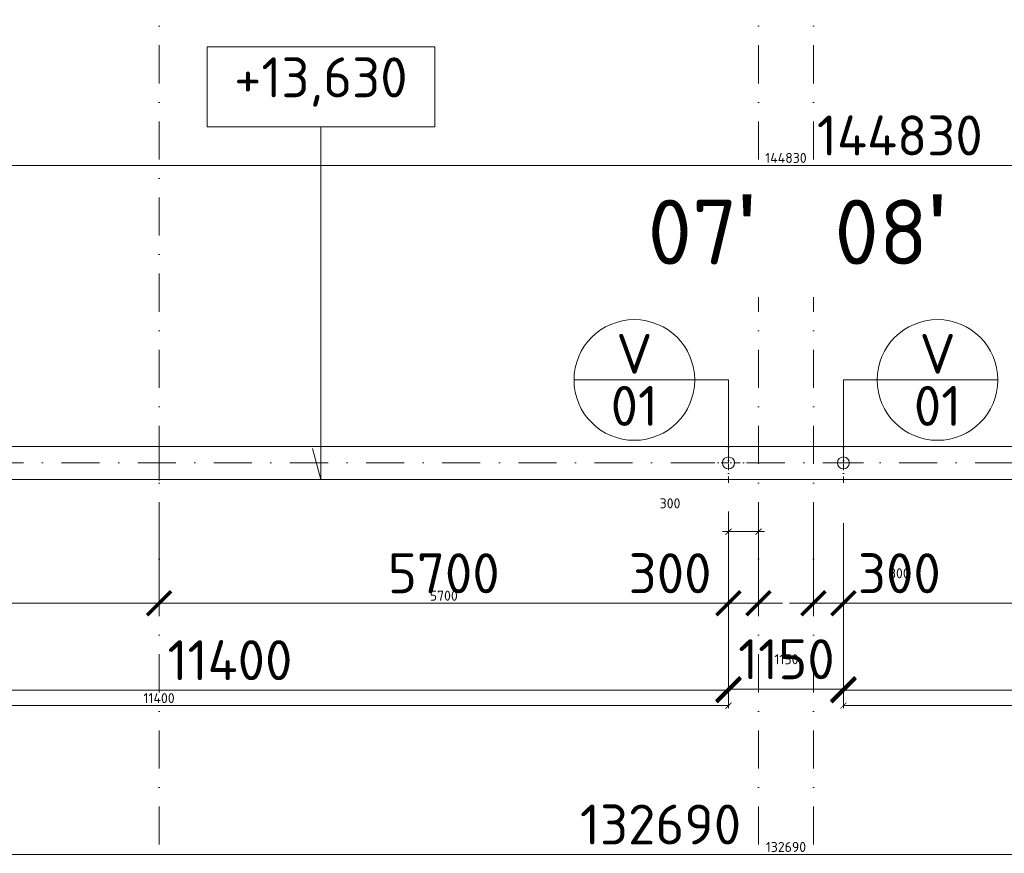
# Model space of a CAD drawing. Header units: millimetres. Extents: x -916886 to 3713765, y -2985421 to 1675785.
# Tile 163 of 256: x 70605 to 80461, y 246042 to 254387. Entities that reach past the tile are written whole.
import ezdxf
from ezdxf.enums import TextEntityAlignment as Align

# ---------------------------------------------------------------- set-up
doc = ezdxf.new("R2010")
doc.units = ezdxf.units.MM
doc.linetypes.add('CENTERX2', pattern=[101.6, 63.5, -12.7, 12.7, -12.7])
doc.linetypes.add('DASHDOT', pattern=[25.4, 12.7, -6.35, 0, -6.35])
doc.layers.get('Defpoints').update_dxf_attribs({"color": 8})
for name, color, linetype, lineweight in [('A99_N_kce-pohl', 1, 'Continuous', 9), ('A99_N_koty-200', 5, 'Continuous', 5), ('A99_N_koty-200 @ 200', 5, 'Continuous', 5), ('A99_N_koty-200 @ 50 (2)', 5, 'Continuous', 5), ('A99_N_koty-vysk', 160, 'Continuous', 9), ('A99_N_txt-popis-200', 240, 'Continuous', 5), ('A99_N_znaceni 200', 5, 'Continuous', 5), ('A99_S_osy', 1, 'CENTERX2', 5)]:
    doc.layers.add(name, color=color, linetype=linetype, lineweight=lineweight)
doc.styles.add('A99_kota', font='isocpeur.ttf', dxfattribs={"height": 2})
doc.styles.add('A99_popis', font='isocpeur.ttf')
doc.styles.add('ad_popis 100', font='isocpeur.ttf', dxfattribs={"height": 200})
doc.dimstyles.new('A99_kota_200 new', dxfattribs={"dimscale": 200, "dimtxt": 2, "dimasz": 1.2, "dimexe": 0.5, "dimexo": 1.5, "dimgap": 0.5, "dimtad": 1, "dimdec": 0, "dimzin": 3, "dimdsep": 46, "dimtxsty": 'A99_kota', "dimblk": 'ARCHTICK', "dimcen": 2.5, "dimazin": 2, "dimtfac": 0.75, "dimtdec": 0, "dimtix": 1, "dimtmove": 2, "dimatfit": 0, "dimfxl": 0, "dimtolj": 1, "dimtzin": 0, "dimlwd": 5, "dimlwe": 5, "dimarcsym": 0})

# ---------------------------------------------------------------- blocks, each defined once
blk = doc.blocks.new('*U20')
at = {"color": 0, "linetype": 'ByBlock'}
blk.add_line((-3.02, 0), (3.02, 0), dxfattribs=at)
blk.add_circle((0, 0), 3.02, dxfattribs=at)
at = {"color": 0, "linetype": 'ByBlock', "style": 'A99_popis'}
for tag, p in [('KATEGORIE', (0, 1.31)), ('PRVEK', (0, -1.298))]:
    blk.add_attdef(tag, text='', height=2, dxfattribs=at).set_placement(p, align=Align.MIDDLE_CENTER)
blk = doc.blocks.new('_ArchTick')
at = {"color": 0, "linetype": 'ByBlock', "const_width": 0.15}
blk.add_lwpolyline([(-0.5, -0.5), (0.5, 0.5)], dxfattribs=at)
blk = doc.blocks.new('*D4131')
at = {"layer": 'A99_N_koty-200', "color": 0, "linetype": 'Continuous', "lineweight": 5, "transparency": 16777216}
for p, q in [((11930, 245230), (11930, 246130)), ((144620, 245230), (144620, 246130)), ((11930, 246030), (144620, 246030))]:
    blk.add_line(p, q, dxfattribs=at)
at = {"layer": 'Defpoints', "color": 0, "linetype": 'Continuous', "lineweight": 0, "transparency": 16777216}
for p in [(144620, 246030), (11930, 243905), (144620, 243905)]:
    blk.add_point(p, dxfattribs=at)
at = {"layer": 'A99_N_koty-200', "color": 0, "linetype": 'Continuous', "lineweight": 5, "transparency": 16777216, "xscale": 240, "yscale": 240, "zscale": 240, "rotation": 180}
blk.add_blockref('_ArchTick', (11930, 246030), dxfattribs=at)
at = {"layer": 'A99_N_koty-200', "color": 0, "linetype": 'Continuous', "lineweight": 5, "transparency": 16777216, "xscale": 240, "yscale": 240, "zscale": 240}
blk.add_blockref('_ArchTick', (144620, 246030), dxfattribs=at)
at = {"layer": 'A99_N_koty-200', "color": 0, "linetype": 'Continuous', "transparency": 16777216, "insert": (77020, 246330), "char_height": 400, "attachment_point": 5, "style": 'A99_kota'}
blk.add_mtext('\\A1;132690', dxfattribs=at)
blk = doc.blocks.new('*D4132')
at = {"layer": 'A99_N_koty-200', "color": 0, "linetype": 'Continuous', "lineweight": 5, "transparency": 16777216}
for p, q in [((11930, 245830), (11930, 246055)), ((11930, 246030), (144620, 246030)), ((144620, 245830), (144620, 246055))]:
    blk.add_line(p, q, dxfattribs=at)
at = {"layer": 'Defpoints', "color": 0, "linetype": 'Continuous', "lineweight": 0, "transparency": 16777216}
for p in [(144620, 246030), (11930, 243905), (144620, 243905)]:
    blk.add_point(p, dxfattribs=at)
at = {"layer": 'A99_N_koty-200', "color": 0, "linetype": 'Continuous', "lineweight": 5, "transparency": 16777216, "xscale": 60, "yscale": 60, "zscale": 60, "rotation": 180}
blk.add_blockref('_ArchTick', (11930, 246030), dxfattribs=at)
at = {"layer": 'A99_N_koty-200', "color": 0, "linetype": 'Continuous', "lineweight": 5, "transparency": 16777216, "xscale": 60, "yscale": 60, "zscale": 60}
blk.add_blockref('_ArchTick', (144620, 246030), dxfattribs=at)
at = {"layer": 'A99_N_koty-200', "color": 0, "linetype": 'Continuous', "transparency": 16777216, "insert": (78275, 246105), "char_height": 100, "attachment_point": 5, "style": 'A99_kota'}
blk.add_mtext('\\A1;132690', dxfattribs=at)
blk = doc.blocks.new('*D4233')
at = {"layer": 'A99_N_koty-200', "color": 0, "linetype": 'Continuous', "lineweight": 5, "transparency": 16777216}
for p, q in [((77700, 249345), (77700, 248445)), ((78000, 249345), (78000, 248445)), ((77700, 248545), (77460, 248545)), ((77700, 248545), (78000, 248545)), ((78000, 248545), (78240, 248545))]:
    blk.add_line(p, q, dxfattribs=at)
at = {"layer": 'Defpoints', "color": 0, "linetype": 'Continuous', "lineweight": 0, "transparency": 16777216}
for p in [(77700, 249950), (78000, 249950), (78000, 248545)]:
    blk.add_point(p, dxfattribs=at)
at = {"layer": 'A99_N_koty-200', "color": 0, "linetype": 'Continuous', "lineweight": 5, "transparency": 16777216, "xscale": 240, "yscale": 240, "zscale": 240}
blk.add_blockref('_ArchTick', (77700, 248545), dxfattribs=at)
at = {"layer": 'A99_N_koty-200', "color": 0, "linetype": 'Continuous', "lineweight": 5, "transparency": 16777216, "xscale": 240, "yscale": 240, "zscale": 240, "rotation": 180}
blk.add_blockref('_ArchTick', (78000, 248545), dxfattribs=at)
at = {"layer": 'A99_N_koty-200', "color": 0, "linetype": 'Continuous', "transparency": 16777216, "insert": (77115, 248845), "char_height": 400, "attachment_point": 5, "style": 'A99_kota'}
blk.add_mtext('\\A1;300', dxfattribs=at)
blk = doc.blocks.new('*D4234')
at = {"layer": 'A99_N_koty-200', "color": 0, "linetype": 'Continuous', "lineweight": 5, "transparency": 16777216}
for p, q in [((77700, 249462.5), (77700, 249237.5)), ((78000, 249462.5), (78000, 249237.5)), ((77700, 249262.5), (77640, 249262.5)), ((77700, 249262.5), (78000, 249262.5)), ((78000, 249262.5), (78060, 249262.5))]:
    blk.add_line(p, q, dxfattribs=at)
at = {"layer": 'Defpoints', "color": 0, "linetype": 'Continuous', "lineweight": 0, "transparency": 16777216}
for p in [(77700, 249950), (78000, 249950), (78000, 249262.5)]:
    blk.add_point(p, dxfattribs=at)
at = {"layer": 'A99_N_koty-200', "color": 0, "linetype": 'Continuous', "lineweight": 5, "transparency": 16777216, "xscale": 60, "yscale": 60, "zscale": 60}
blk.add_blockref('_ArchTick', (77700, 249262.5), dxfattribs=at)
at = {"layer": 'A99_N_koty-200', "color": 0, "linetype": 'Continuous', "lineweight": 5, "transparency": 16777216, "xscale": 60, "yscale": 60, "zscale": 60, "rotation": 180}
blk.add_blockref('_ArchTick', (78000, 249262.5), dxfattribs=at)
at = {"layer": 'A99_N_koty-200', "color": 0, "linetype": 'Continuous', "transparency": 16777216, "insert": (77115, 249545), "char_height": 100, "attachment_point": 5, "style": 'A99_kota'}
blk.add_mtext('\\A1;300', dxfattribs=at)
blk = doc.blocks.new('*D4236')
at = {"layer": 'A99_N_koty-200', "color": 0, "linetype": 'Continuous', "lineweight": 5, "transparency": 16777216}
for p, q in [((78550, 249345), (78550, 248445)), ((78850, 249345), (78850, 248445)), ((78550, 248545), (78310, 248545)), ((78550, 248545), (78850, 248545)), ((78850, 248545), (79090, 248545))]:
    blk.add_line(p, q, dxfattribs=at)
at = {"layer": 'Defpoints', "color": 0, "linetype": 'Continuous', "lineweight": 0, "transparency": 16777216}
for p in [(78850, 249950), (78550, 249830), (78850, 248545)]:
    blk.add_point(p, dxfattribs=at)
at = {"layer": 'A99_N_koty-200', "color": 0, "linetype": 'Continuous', "lineweight": 5, "transparency": 16777216, "xscale": 240, "yscale": 240, "zscale": 240}
blk.add_blockref('_ArchTick', (78550, 248545), dxfattribs=at)
at = {"layer": 'A99_N_koty-200', "color": 0, "linetype": 'Continuous', "lineweight": 5, "transparency": 16777216, "xscale": 240, "yscale": 240, "zscale": 240, "rotation": 180}
blk.add_blockref('_ArchTick', (78850, 248545), dxfattribs=at)
at = {"layer": 'A99_N_koty-200', "color": 0, "linetype": 'Continuous', "transparency": 16777216, "insert": (79410, 248845), "char_height": 400, "attachment_point": 5, "style": 'A99_kota'}
blk.add_mtext('\\A1;300', dxfattribs=at)
blk = doc.blocks.new('*D4237')
at = {"layer": 'A99_N_koty-200', "color": 0, "linetype": 'Continuous', "lineweight": 5, "transparency": 16777216}
for p, q in [((78550, 248745), (78550, 248520)), ((78850, 248745), (78850, 248520)), ((78550, 248545), (78490, 248545)), ((78550, 248545), (78850, 248545)), ((78850, 248545), (78910, 248545))]:
    blk.add_line(p, q, dxfattribs=at)
at = {"layer": 'Defpoints', "color": 0, "linetype": 'Continuous', "lineweight": 0, "transparency": 16777216}
for p in [(78850, 249950), (78550, 249830), (78850, 248545)]:
    blk.add_point(p, dxfattribs=at)
at = {"layer": 'A99_N_koty-200', "color": 0, "linetype": 'Continuous', "lineweight": 5, "transparency": 16777216, "xscale": 60, "yscale": 60, "zscale": 60}
blk.add_blockref('_ArchTick', (78550, 248545), dxfattribs=at)
at = {"layer": 'A99_N_koty-200', "color": 0, "linetype": 'Continuous', "lineweight": 5, "transparency": 16777216, "xscale": 60, "yscale": 60, "zscale": 60, "rotation": 180}
blk.add_blockref('_ArchTick', (78850, 248545), dxfattribs=at)
at = {"layer": 'A99_N_koty-200', "color": 0, "linetype": 'Continuous', "transparency": 16777216, "insert": (79410, 248845), "char_height": 100, "attachment_point": 5, "style": 'A99_kota'}
blk.add_mtext('\\A1;300', dxfattribs=at)
blk = doc.blocks.new('*D4239')
at = {"layer": 'A99_N_koty-200', "color": 0, "linetype": 'Continuous', "lineweight": 5, "transparency": 16777216}
for p, q in [((78850, 248475), (78850, 247575)), ((90850, 248475), (90850, 247575)), ((78850, 247675), (90850, 247675))]:
    blk.add_line(p, q, dxfattribs=at)
at = {"layer": 'Defpoints', "color": 0, "linetype": 'Continuous', "lineweight": 0, "transparency": 16777216}
for p in [(78850, 249950), (90850, 249950), (90850, 247675)]:
    blk.add_point(p, dxfattribs=at)
at = {"layer": 'A99_N_koty-200', "color": 0, "linetype": 'Continuous', "lineweight": 5, "transparency": 16777216, "xscale": 240, "yscale": 240, "zscale": 240, "rotation": 180}
blk.add_blockref('_ArchTick', (78850, 247675), dxfattribs=at)
at = {"layer": 'A99_N_koty-200', "color": 0, "linetype": 'Continuous', "lineweight": 5, "transparency": 16777216, "xscale": 240, "yscale": 240, "zscale": 240}
blk.add_blockref('_ArchTick', (90850, 247675), dxfattribs=at)
at = {"layer": 'A99_N_koty-200', "color": 0, "linetype": 'Continuous', "transparency": 16777216, "insert": (85330, 247975), "char_height": 400, "attachment_point": 5, "style": 'A99_kota'}
blk.add_mtext('\\A1;12000', dxfattribs=at)
blk = doc.blocks.new('*D4240')
at = {"layer": 'A99_N_koty-200', "color": 0, "linetype": 'Continuous', "lineweight": 5, "transparency": 16777216}
for p, q in [((78850, 247720), (78850, 247495)), ((90850, 247720), (90850, 247495)), ((78850, 247520), (90850, 247520))]:
    blk.add_line(p, q, dxfattribs=at)
at = {"layer": 'Defpoints', "color": 0, "linetype": 'Continuous', "lineweight": 0, "transparency": 16777216}
for p in [(78850, 249950), (90850, 249950), (90850, 247520)]:
    blk.add_point(p, dxfattribs=at)
at = {"layer": 'A99_N_koty-200', "color": 0, "linetype": 'Continuous', "lineweight": 5, "transparency": 16777216, "xscale": 60, "yscale": 60, "zscale": 60, "rotation": 180}
blk.add_blockref('_ArchTick', (78850, 247520), dxfattribs=at)
at = {"layer": 'A99_N_koty-200', "color": 0, "linetype": 'Continuous', "lineweight": 5, "transparency": 16777216, "xscale": 60, "yscale": 60, "zscale": 60}
blk.add_blockref('_ArchTick', (90850, 247520), dxfattribs=at)
at = {"layer": 'A99_N_koty-200', "color": 0, "linetype": 'Continuous', "transparency": 16777216, "insert": (84850, 247595), "char_height": 100, "attachment_point": 5, "style": 'A99_kota'}
blk.add_mtext('\\A1;12000', dxfattribs=at)
blk = doc.blocks.new('*D4242')
at = {"layer": 'A99_N_koty-200', "color": 0, "linetype": 'Continuous', "lineweight": 5, "transparency": 16777216}
for p, q in [((72000, 249345), (72000, 248445)), ((66300, 249040), (66300, 248445)), ((66300, 248545), (72000, 248545))]:
    blk.add_line(p, q, dxfattribs=at)
at = {"layer": 'Defpoints', "color": 0, "linetype": 'Continuous', "lineweight": 0, "transparency": 16777216}
for p in [(72000, 249830), (66300, 249340), (72000, 248545)]:
    blk.add_point(p, dxfattribs=at)
at = {"layer": 'A99_N_koty-200', "color": 0, "linetype": 'Continuous', "lineweight": 5, "transparency": 16777216, "xscale": 240, "yscale": 240, "zscale": 240, "rotation": 180}
blk.add_blockref('_ArchTick', (66300, 248545), dxfattribs=at)
at = {"layer": 'A99_N_koty-200', "color": 0, "linetype": 'Continuous', "lineweight": 5, "transparency": 16777216, "xscale": 240, "yscale": 240, "zscale": 240}
blk.add_blockref('_ArchTick', (72000, 248545), dxfattribs=at)
at = {"layer": 'A99_N_koty-200', "color": 0, "linetype": 'Continuous', "transparency": 16777216, "insert": (69150, 248845), "char_height": 400, "attachment_point": 5, "style": 'A99_kota'}
blk.add_mtext('\\A1;5700', dxfattribs=at)
blk = doc.blocks.new('*D4243')
at = {"layer": 'A99_N_koty-200', "color": 0, "linetype": 'Continuous', "lineweight": 5, "transparency": 16777216}
for p, q in [((66300, 248745), (66300, 248520)), ((72000, 248745), (72000, 248520)), ((66300, 248545), (72000, 248545))]:
    blk.add_line(p, q, dxfattribs=at)
at = {"layer": 'Defpoints', "color": 0, "linetype": 'Continuous', "lineweight": 0, "transparency": 16777216}
for p in [(72000, 249830), (66300, 249340), (72000, 248545)]:
    blk.add_point(p, dxfattribs=at)
at = {"layer": 'A99_N_koty-200', "color": 0, "linetype": 'Continuous', "lineweight": 5, "transparency": 16777216, "xscale": 60, "yscale": 60, "zscale": 60, "rotation": 180}
blk.add_blockref('_ArchTick', (66300, 248545), dxfattribs=at)
at = {"layer": 'A99_N_koty-200', "color": 0, "linetype": 'Continuous', "lineweight": 5, "transparency": 16777216, "xscale": 60, "yscale": 60, "zscale": 60}
blk.add_blockref('_ArchTick', (72000, 248545), dxfattribs=at)
at = {"layer": 'A99_N_koty-200', "color": 0, "linetype": 'Continuous', "transparency": 16777216, "insert": (69150, 248620), "char_height": 100, "attachment_point": 5, "style": 'A99_kota'}
blk.add_mtext('\\A1;5700', dxfattribs=at)
blk = doc.blocks.new('*D4245')
at = {"layer": 'A99_N_koty-200', "color": 0, "linetype": 'Continuous', "lineweight": 5, "transparency": 16777216}
for p, q in [((72000, 249345), (72000, 248445)), ((77700, 249345), (77700, 248445)), ((77700, 248545), (72000, 248545))]:
    blk.add_line(p, q, dxfattribs=at)
at = {"layer": 'Defpoints', "color": 0, "linetype": 'Continuous', "lineweight": 0, "transparency": 16777216}
for p in [(77700, 249950), (72000, 249830), (72000, 248545)]:
    blk.add_point(p, dxfattribs=at)
at = {"layer": 'A99_N_koty-200', "color": 0, "linetype": 'Continuous', "lineweight": 5, "transparency": 16777216, "xscale": 240, "yscale": 240, "zscale": 240, "rotation": 180}
blk.add_blockref('_ArchTick', (72000, 248545), dxfattribs=at)
at = {"layer": 'A99_N_koty-200', "color": 0, "linetype": 'Continuous', "lineweight": 5, "transparency": 16777216, "xscale": 240, "yscale": 240, "zscale": 240}
blk.add_blockref('_ArchTick', (77700, 248545), dxfattribs=at)
at = {"layer": 'A99_N_koty-200', "color": 0, "linetype": 'Continuous', "transparency": 16777216, "insert": (74850, 248845), "char_height": 400, "attachment_point": 5, "style": 'A99_kota'}
blk.add_mtext('\\A1;5700', dxfattribs=at)
blk = doc.blocks.new('*D4246')
at = {"layer": 'A99_N_koty-200', "color": 0, "linetype": 'Continuous', "lineweight": 5, "transparency": 16777216}
for p, q in [((72000, 248745), (72000, 248520)), ((77700, 248745), (77700, 248520)), ((77700, 248545), (72000, 248545))]:
    blk.add_line(p, q, dxfattribs=at)
at = {"layer": 'Defpoints', "color": 0, "linetype": 'Continuous', "lineweight": 0, "transparency": 16777216}
for p in [(77700, 249950), (72000, 249830), (72000, 248545)]:
    blk.add_point(p, dxfattribs=at)
at = {"layer": 'A99_N_koty-200', "color": 0, "linetype": 'Continuous', "lineweight": 5, "transparency": 16777216, "xscale": 60, "yscale": 60, "zscale": 60, "rotation": 180}
blk.add_blockref('_ArchTick', (72000, 248545), dxfattribs=at)
at = {"layer": 'A99_N_koty-200', "color": 0, "linetype": 'Continuous', "lineweight": 5, "transparency": 16777216, "xscale": 60, "yscale": 60, "zscale": 60}
blk.add_blockref('_ArchTick', (77700, 248545), dxfattribs=at)
at = {"layer": 'A99_N_koty-200', "color": 0, "linetype": 'Continuous', "transparency": 16777216, "insert": (74850, 248620), "char_height": 100, "attachment_point": 5, "style": 'A99_kota'}
blk.add_mtext('\\A1;5700', dxfattribs=at)
blk = doc.blocks.new('*D4323')
at = {"layer": 'A99_N_koty-200', "color": 0, "linetype": 'Continuous', "lineweight": 5, "transparency": 16777216}
for p, q in [((77700, 247684.5), (77700, 247784.5)), ((78850, 247684.5), (78850, 247784.5)), ((77700, 247684.5), (78850, 247684.5))]:
    blk.add_line(p, q, dxfattribs=at)
at = {"layer": 'Defpoints', "color": 0, "linetype": 'Continuous', "lineweight": 0, "transparency": 16777216}
for p in [(77700, 247684.5), (78850, 247684.5), (78850, 247684.5)]:
    blk.add_point(p, dxfattribs=at)
at = {"layer": 'A99_N_koty-200', "color": 0, "linetype": 'Continuous', "lineweight": 5, "transparency": 16777216, "xscale": 240, "yscale": 240, "zscale": 240, "rotation": 180}
blk.add_blockref('_ArchTick', (77700, 247684.5), dxfattribs=at)
at = {"layer": 'A99_N_koty-200', "color": 0, "linetype": 'Continuous', "lineweight": 5, "transparency": 16777216, "xscale": 240, "yscale": 240, "zscale": 240}
blk.add_blockref('_ArchTick', (78850, 247684.5), dxfattribs=at)
at = {"layer": 'A99_N_koty-200', "color": 0, "linetype": 'Continuous', "transparency": 16777216, "insert": (78280, 247984.5), "char_height": 400, "attachment_point": 5, "style": 'A99_kota'}
blk.add_mtext('\\A1;1150', dxfattribs=at)
blk = doc.blocks.new('*D4324')
at = {"layer": 'A99_N_koty-200', "color": 0, "linetype": 'Continuous', "lineweight": 5, "transparency": 16777216}
for p, q in [((77700, 247684.5), (77700, 247709.5)), ((77700, 247684.5), (78850, 247684.5)), ((78850, 247684.5), (78850, 247709.5))]:
    blk.add_line(p, q, dxfattribs=at)
at = {"layer": 'Defpoints', "color": 0, "linetype": 'Continuous', "lineweight": 0, "transparency": 16777216}
for p in [(77700, 247684.5), (78850, 247684.5), (78850, 247684.5)]:
    blk.add_point(p, dxfattribs=at)
at = {"layer": 'A99_N_koty-200', "color": 0, "linetype": 'Continuous', "lineweight": 5, "transparency": 16777216, "xscale": 60, "yscale": 60, "zscale": 60, "rotation": 180}
blk.add_blockref('_ArchTick', (77700, 247684.5), dxfattribs=at)
at = {"layer": 'A99_N_koty-200', "color": 0, "linetype": 'Continuous', "lineweight": 5, "transparency": 16777216, "xscale": 60, "yscale": 60, "zscale": 60}
blk.add_blockref('_ArchTick', (78850, 247684.5), dxfattribs=at)
at = {"layer": 'A99_N_koty-200', "color": 0, "linetype": 'Continuous', "transparency": 16777216, "insert": (78280, 247984.5), "char_height": 100, "attachment_point": 5, "style": 'A99_kota'}
blk.add_mtext('\\A1;1150', dxfattribs=at)
blk = doc.blocks.new('*D4326')
at = {"layer": 'A99_N_koty-200', "color": 0, "linetype": 'Continuous', "lineweight": 5, "transparency": 16777216}
for p, q in [((66300, 248475), (66300, 247575)), ((77700, 248475), (77700, 247575)), ((77700, 247675), (66300, 247675))]:
    blk.add_line(p, q, dxfattribs=at)
at = {"layer": 'Defpoints', "color": 0, "linetype": 'Continuous', "lineweight": 0, "transparency": 16777216}
for p in [(66300, 249950), (77700, 249950), (66300, 247675)]:
    blk.add_point(p, dxfattribs=at)
at = {"layer": 'A99_N_koty-200', "color": 0, "linetype": 'Continuous', "lineweight": 5, "transparency": 16777216, "xscale": 240, "yscale": 240, "zscale": 240, "rotation": 180}
blk.add_blockref('_ArchTick', (66300, 247675), dxfattribs=at)
at = {"layer": 'A99_N_koty-200', "color": 0, "linetype": 'Continuous', "lineweight": 5, "transparency": 16777216, "xscale": 240, "yscale": 240, "zscale": 240}
blk.add_blockref('_ArchTick', (77700, 247675), dxfattribs=at)
at = {"layer": 'A99_N_koty-200', "color": 0, "linetype": 'Continuous', "transparency": 16777216, "insert": (72710, 247975), "char_height": 400, "attachment_point": 5, "style": 'A99_kota'}
blk.add_mtext('\\A1;11400', dxfattribs=at)
blk = doc.blocks.new('*D4327')
at = {"layer": 'A99_N_koty-200', "color": 0, "linetype": 'Continuous', "lineweight": 5, "transparency": 16777216}
for p, q in [((66300, 247720), (66300, 247495)), ((77700, 247720), (77700, 247495)), ((77700, 247520), (66300, 247520))]:
    blk.add_line(p, q, dxfattribs=at)
at = {"layer": 'Defpoints', "color": 0, "linetype": 'Continuous', "lineweight": 0, "transparency": 16777216}
for p in [(66300, 249950), (77700, 249950), (66300, 247520)]:
    blk.add_point(p, dxfattribs=at)
at = {"layer": 'A99_N_koty-200', "color": 0, "linetype": 'Continuous', "lineweight": 5, "transparency": 16777216, "xscale": 60, "yscale": 60, "zscale": 60, "rotation": 180}
blk.add_blockref('_ArchTick', (66300, 247520), dxfattribs=at)
at = {"layer": 'A99_N_koty-200', "color": 0, "linetype": 'Continuous', "lineweight": 5, "transparency": 16777216, "xscale": 60, "yscale": 60, "zscale": 60}
blk.add_blockref('_ArchTick', (77700, 247520), dxfattribs=at)
at = {"layer": 'A99_N_koty-200', "color": 0, "linetype": 'Continuous', "transparency": 16777216, "insert": (72000, 247595), "char_height": 100, "attachment_point": 5, "style": 'A99_kota'}
blk.add_mtext('\\A1;11400', dxfattribs=at)
blk = doc.blocks.new('*D4329')
at = {"layer": 'A99_N_koty-200', "color": 0, "linetype": 'Continuous', "lineweight": 5, "transparency": 16777216}
for p, q in [((78850, 249345), (78850, 248445)), ((84850, 249345), (84850, 248445)), ((78850, 248545), (84850, 248545))]:
    blk.add_line(p, q, dxfattribs=at)
at = {"layer": 'Defpoints', "color": 0, "linetype": 'Continuous', "lineweight": 0, "transparency": 16777216}
for p in [(78850, 249950), (84850, 249830), (84850, 248545)]:
    blk.add_point(p, dxfattribs=at)
at = {"layer": 'A99_N_koty-200', "color": 0, "linetype": 'Continuous', "lineweight": 5, "transparency": 16777216, "xscale": 240, "yscale": 240, "zscale": 240, "rotation": 180}
blk.add_blockref('_ArchTick', (78850, 248545), dxfattribs=at)
at = {"layer": 'A99_N_koty-200', "color": 0, "linetype": 'Continuous', "lineweight": 5, "transparency": 16777216, "xscale": 240, "yscale": 240, "zscale": 240}
blk.add_blockref('_ArchTick', (84850, 248545), dxfattribs=at)
at = {"layer": 'A99_N_koty-200', "color": 0, "linetype": 'Continuous', "transparency": 16777216, "insert": (81850, 248845), "char_height": 400, "attachment_point": 5, "style": 'A99_kota'}
blk.add_mtext('\\A1;6000', dxfattribs=at)
blk = doc.blocks.new('*D4330')
at = {"layer": 'A99_N_koty-200', "color": 0, "linetype": 'Continuous', "lineweight": 5, "transparency": 16777216}
for p, q in [((78850, 248745), (78850, 248520)), ((84850, 248745), (84850, 248520)), ((78850, 248545), (84850, 248545))]:
    blk.add_line(p, q, dxfattribs=at)
at = {"layer": 'Defpoints', "color": 0, "linetype": 'Continuous', "lineweight": 0, "transparency": 16777216}
for p in [(78850, 249950), (84850, 249830), (84850, 248545)]:
    blk.add_point(p, dxfattribs=at)
at = {"layer": 'A99_N_koty-200', "color": 0, "linetype": 'Continuous', "lineweight": 5, "transparency": 16777216, "xscale": 60, "yscale": 60, "zscale": 60, "rotation": 180}
blk.add_blockref('_ArchTick', (78850, 248545), dxfattribs=at)
at = {"layer": 'A99_N_koty-200', "color": 0, "linetype": 'Continuous', "lineweight": 5, "transparency": 16777216, "xscale": 60, "yscale": 60, "zscale": 60}
blk.add_blockref('_ArchTick', (84850, 248545), dxfattribs=at)
at = {"layer": 'A99_N_koty-200', "color": 0, "linetype": 'Continuous', "transparency": 16777216, "insert": (81850, 248620), "char_height": 100, "attachment_point": 5, "style": 'A99_kota'}
blk.add_mtext('\\A1;6000', dxfattribs=at)
blk = doc.blocks.new('*D4356')
at = {"layer": 'A99_N_koty-200', "color": 0, "linetype": 'Continuous', "lineweight": 5, "transparency": 16777216}
for p, q in [((5860, 252928.1), (5860, 253028.1)), ((150690, 252928.1), (150690, 253028.1)), ((5860, 252928.1), (150690, 252928.1))]:
    blk.add_line(p, q, dxfattribs=at)
at = {"layer": 'Defpoints', "color": 0, "linetype": 'Continuous', "lineweight": 0, "transparency": 16777216}
for p in [(5860, 252928.1), (150690, 252928.1), (150690, 252928.1)]:
    blk.add_point(p, dxfattribs=at)
at = {"layer": 'A99_N_koty-200', "color": 0, "linetype": 'Continuous', "lineweight": 5, "transparency": 16777216, "xscale": 240, "yscale": 240, "zscale": 240, "rotation": 180}
blk.add_blockref('_ArchTick', (5860, 252928.1), dxfattribs=at)
at = {"layer": 'A99_N_koty-200', "color": 0, "linetype": 'Continuous', "lineweight": 5, "transparency": 16777216, "xscale": 240, "yscale": 240, "zscale": 240}
blk.add_blockref('_ArchTick', (150690, 252928.1), dxfattribs=at)
at = {"layer": 'A99_N_koty-200', "color": 0, "linetype": 'Continuous', "transparency": 16777216, "insert": (79415, 253228.1), "char_height": 400, "attachment_point": 5, "style": 'A99_kota'}
blk.add_mtext('\\A1;144830', dxfattribs=at)
blk = doc.blocks.new('*D4357')
at = {"layer": 'A99_N_koty-200', "color": 0, "linetype": 'Continuous', "lineweight": 5, "transparency": 16777216}
for p, q in [((5860, 252928.1), (5860, 252953.1)), ((5860, 252928.1), (150690, 252928.1)), ((150690, 252928.1), (150690, 252953.1))]:
    blk.add_line(p, q, dxfattribs=at)
at = {"layer": 'Defpoints', "color": 0, "linetype": 'Continuous', "lineweight": 0, "transparency": 16777216}
for p in [(5860, 252928.1), (150690, 252928.1), (150690, 252928.1)]:
    blk.add_point(p, dxfattribs=at)
at = {"layer": 'A99_N_koty-200', "color": 0, "linetype": 'Continuous', "lineweight": 5, "transparency": 16777216, "xscale": 60, "yscale": 60, "zscale": 60, "rotation": 180}
blk.add_blockref('_ArchTick', (5860, 252928.1), dxfattribs=at)
at = {"layer": 'A99_N_koty-200', "color": 0, "linetype": 'Continuous', "lineweight": 5, "transparency": 16777216, "xscale": 60, "yscale": 60, "zscale": 60}
blk.add_blockref('_ArchTick', (150690, 252928.1), dxfattribs=at)
at = {"layer": 'A99_N_koty-200', "color": 0, "linetype": 'Continuous', "transparency": 16777216, "insert": (78275, 253003.1), "char_height": 100, "attachment_point": 5, "style": 'A99_kota'}
blk.add_mtext('\\A1;144830', dxfattribs=at)
blk = doc.blocks.new('*U487')
at = {"color": 0, "linetype": 'ByBlock'}
for p, q in [((5.7, 17.65), (5.286, 16.105)), ((5.7, 0), (5.7, 17.65))]:
    blk.add_line(p, q, dxfattribs=at)
blk.add_lwpolyline([(0, -4), (11.4, -4), (11.4, 0), (0, 0)], close=True, dxfattribs=at)
at = {"color": 0, "linetype": 'ByBlock', "style": 'A99_kota'}
for tag, p in [('VYSKA', (5.7, -2.241)), ('VYSKA_POPIS1', (5.7, -6.041)), ('VYSKA_POPIS2', (5.9, -9.541)), ('VYSKA_POPIS3', (5.9, -13.041))]:
    blk.add_attdef(tag, text='', height=2, dxfattribs=at).set_placement(p, align=Align.MIDDLE)
blk = doc.blocks.new('*U5087')
at = {"layer": 'A99_N_koty-200 @ 200', "linetype": 'Continuous'}
dim = blk.add_linear_dim(base=(144620, 246030), p1=(11930, 243905), p2=(144620, 243905), dimstyle='A99_kota_200 new', override={"dimscale": 200, "dimtix": 1, "dimtofl": 1, "dimtmove": 2, "dimatfit": 0}, dxfattribs=at)
dim.commit()
dim.dimension.update_dxf_attribs({"geometry": '*D4131', "text_midpoint": (77020, 246330), "dimtype": 128})
at = {"layer": 'A99_N_koty-200 @ 50 (2)', "linetype": 'Continuous'}
dim = blk.add_linear_dim(base=(144620, 246030), p1=(11930, 243905), p2=(144620, 243905), dimstyle='A99_kota_200 new', override={"dimscale": 50, "dimtix": 1, "dimtofl": 1, "dimtmove": 2, "dimatfit": 0}, dxfattribs=at)
dim.commit()
dim.dimension.update_dxf_attribs({"geometry": '*D4132', "text_midpoint": (78275, 246105)})
blk = doc.blocks.new('*U5121')
at = {"layer": 'A99_N_koty-200 @ 200', "linetype": 'Continuous'}
dim = blk.add_linear_dim(base=(78000, 248545), p1=(77700, 249950), p2=(78000, 249950), dimstyle='A99_kota_200 new', override={"dimscale": 200, "dimtix": 1, "dimtofl": 1, "dimtmove": 2, "dimatfit": 0}, dxfattribs=at)
dim.commit()
dim.dimension.update_dxf_attribs({"geometry": '*D4233', "text_midpoint": (77115, 248845), "dimtype": 128})
at = {"layer": 'A99_N_koty-200 @ 50 (2)', "linetype": 'Continuous'}
dim = blk.add_linear_dim(base=(78000, 249262.5), p1=(77700, 249950), p2=(78000, 249950), dimstyle='A99_kota_200 new', override={"dimscale": 50, "dimtix": 1, "dimtofl": 1, "dimtmove": 2, "dimatfit": 0}, dxfattribs=at)
dim.commit()
dim.dimension.update_dxf_attribs({"geometry": '*D4234', "text_midpoint": (77115, 249545), "dimtype": 128})
blk = doc.blocks.new('*U5122')
at = {"layer": 'A99_N_koty-200 @ 200', "linetype": 'Continuous'}
dim = blk.add_linear_dim(base=(78850, 248545), p1=(78550, 249830), p2=(78850, 249950), dimstyle='A99_kota_200 new', override={"dimscale": 200, "dimtix": 1, "dimtofl": 1, "dimtmove": 2, "dimatfit": 0}, dxfattribs=at)
dim.commit()
dim.dimension.update_dxf_attribs({"geometry": '*D4236', "text_midpoint": (79410, 248845), "dimtype": 128})
at = {"layer": 'A99_N_koty-200 @ 50 (2)', "linetype": 'Continuous'}
dim = blk.add_linear_dim(base=(78850, 248545), p1=(78550, 249830), p2=(78850, 249950), dimstyle='A99_kota_200 new', override={"dimscale": 50, "dimtix": 1, "dimtofl": 1, "dimtmove": 2, "dimatfit": 0}, dxfattribs=at)
dim.commit()
dim.dimension.update_dxf_attribs({"geometry": '*D4237', "text_midpoint": (79410, 248845), "dimtype": 128})
blk = doc.blocks.new('*U5123')
at = {"layer": 'A99_N_koty-200 @ 200', "linetype": 'Continuous'}
dim = blk.add_linear_dim(base=(90850, 247675), p1=(78850, 249950), p2=(90850, 249950), dimstyle='A99_kota_200 new', override={"dimscale": 200, "dimtix": 1, "dimtofl": 1, "dimtmove": 2, "dimatfit": 0}, dxfattribs=at)
dim.commit()
dim.dimension.update_dxf_attribs({"geometry": '*D4239', "text_midpoint": (85330, 247975), "dimtype": 128})
at = {"layer": 'A99_N_koty-200 @ 50 (2)', "linetype": 'Continuous'}
dim = blk.add_linear_dim(base=(90850, 247520), p1=(78850, 249950), p2=(90850, 249950), dimstyle='A99_kota_200 new', override={"dimscale": 50, "dimtix": 1, "dimtofl": 1, "dimtmove": 2, "dimatfit": 0}, dxfattribs=at)
dim.commit()
dim.dimension.update_dxf_attribs({"geometry": '*D4240', "text_midpoint": (84850, 247595)})
blk = doc.blocks.new('*U5124')
at = {"layer": 'A99_N_koty-200 @ 200', "linetype": 'Continuous'}
dim = blk.add_linear_dim(base=(72000, 248545), p1=(66300, 249340), p2=(72000, 249830), dimstyle='A99_kota_200 new', override={"dimscale": 200, "dimtix": 1, "dimtofl": 1, "dimtmove": 2, "dimatfit": 0}, dxfattribs=at)
dim.commit()
dim.dimension.update_dxf_attribs({"geometry": '*D4242', "text_midpoint": (69150, 248845)})
at = {"layer": 'A99_N_koty-200 @ 50 (2)', "linetype": 'Continuous'}
dim = blk.add_linear_dim(base=(72000, 248545), p1=(66300, 249340), p2=(72000, 249830), dimstyle='A99_kota_200 new', override={"dimscale": 50, "dimtix": 1, "dimtofl": 1, "dimtmove": 2, "dimatfit": 0}, dxfattribs=at)
dim.commit()
dim.dimension.update_dxf_attribs({"geometry": '*D4243', "text_midpoint": (69150, 248620)})
blk = doc.blocks.new('*U5125')
at = {"layer": 'A99_N_koty-200 @ 200', "linetype": 'Continuous'}
dim = blk.add_linear_dim(base=(72000, 248545), p1=(77700, 249950), p2=(72000, 249830), angle=180, dimstyle='A99_kota_200 new', override={"dimscale": 200, "dimtix": 1, "dimtofl": 1, "dimtmove": 2, "dimatfit": 0}, dxfattribs=at)
dim.commit()
dim.dimension.update_dxf_attribs({"geometry": '*D4245', "text_midpoint": (74850, 248845)})
at = {"layer": 'A99_N_koty-200 @ 50 (2)', "linetype": 'Continuous'}
dim = blk.add_linear_dim(base=(72000, 248545), p1=(77700, 249950), p2=(72000, 249830), angle=180, dimstyle='A99_kota_200 new', override={"dimscale": 50, "dimtix": 1, "dimtofl": 1, "dimtmove": 2, "dimatfit": 0}, dxfattribs=at)
dim.commit()
dim.dimension.update_dxf_attribs({"geometry": '*D4246', "text_midpoint": (74850, 248620)})
blk = doc.blocks.new('*U5151')
at = {"layer": 'A99_N_koty-200 @ 200', "linetype": 'Continuous'}
dim = blk.add_linear_dim(base=(78850, 247684.5), p1=(77700, 247684.5), p2=(78850, 247684.5), dimstyle='A99_kota_200 new', override={"dimscale": 200, "dimtix": 1, "dimtofl": 1, "dimtmove": 2, "dimatfit": 0}, dxfattribs=at)
dim.commit()
dim.dimension.update_dxf_attribs({"geometry": '*D4323', "text_midpoint": (78280, 247984.5), "dimtype": 128})
at = {"layer": 'A99_N_koty-200 @ 50 (2)', "linetype": 'Continuous'}
dim = blk.add_linear_dim(base=(78850, 247684.5), p1=(77700, 247684.5), p2=(78850, 247684.5), dimstyle='A99_kota_200 new', override={"dimscale": 50, "dimtix": 1, "dimtofl": 1, "dimtmove": 2, "dimatfit": 0}, dxfattribs=at)
dim.commit()
dim.dimension.update_dxf_attribs({"geometry": '*D4324', "text_midpoint": (78280, 247984.5), "dimtype": 128})
blk = doc.blocks.new('*U5152')
at = {"layer": 'A99_N_koty-200 @ 200', "linetype": 'Continuous'}
dim = blk.add_linear_dim(base=(66300, 247675), p1=(77700, 249950), p2=(66300, 249950), angle=180, dimstyle='A99_kota_200 new', override={"dimscale": 200, "dimtix": 1, "dimtofl": 1, "dimtmove": 2, "dimatfit": 0}, dxfattribs=at)
dim.commit()
dim.dimension.update_dxf_attribs({"geometry": '*D4326', "text_midpoint": (72710, 247975), "dimtype": 128})
at = {"layer": 'A99_N_koty-200 @ 50 (2)', "linetype": 'Continuous'}
dim = blk.add_linear_dim(base=(66300, 247520), p1=(77700, 249950), p2=(66300, 249950), angle=180, dimstyle='A99_kota_200 new', override={"dimscale": 50, "dimtix": 1, "dimtofl": 1, "dimtmove": 2, "dimatfit": 0}, dxfattribs=at)
dim.commit()
dim.dimension.update_dxf_attribs({"geometry": '*D4327', "text_midpoint": (72000, 247595)})
blk = doc.blocks.new('*U5153')
at = {"layer": 'A99_N_koty-200 @ 200', "linetype": 'Continuous'}
dim = blk.add_linear_dim(base=(84850, 248545), p1=(78850, 249950), p2=(84850, 249830), dimstyle='A99_kota_200 new', override={"dimscale": 200, "dimtix": 1, "dimtofl": 1, "dimtmove": 2, "dimatfit": 0}, dxfattribs=at)
dim.commit()
dim.dimension.update_dxf_attribs({"geometry": '*D4329', "text_midpoint": (81850, 248845)})
at = {"layer": 'A99_N_koty-200 @ 50 (2)', "linetype": 'Continuous'}
dim = blk.add_linear_dim(base=(84850, 248545), p1=(78850, 249950), p2=(84850, 249830), dimstyle='A99_kota_200 new', override={"dimscale": 50, "dimtix": 1, "dimtofl": 1, "dimtmove": 2, "dimatfit": 0}, dxfattribs=at)
dim.commit()
dim.dimension.update_dxf_attribs({"geometry": '*D4330', "text_midpoint": (81850, 248620)})
blk = doc.blocks.new('*U5162')
at = {"layer": 'A99_N_koty-200 @ 200', "linetype": 'Continuous'}
dim = blk.add_linear_dim(base=(150690, 252928.1), p1=(5860, 252928.1), p2=(150690, 252928.1), dimstyle='A99_kota_200 new', override={"dimscale": 200, "dimtix": 1, "dimtofl": 1, "dimtmove": 2, "dimatfit": 0}, dxfattribs=at)
dim.commit()
dim.dimension.update_dxf_attribs({"geometry": '*D4356', "text_midpoint": (79415, 253228.1), "dimtype": 128})
at = {"layer": 'A99_N_koty-200 @ 50 (2)', "linetype": 'Continuous'}
dim = blk.add_linear_dim(base=(150690, 252928.1), p1=(5860, 252928.1), p2=(150690, 252928.1), dimstyle='A99_kota_200 new', override={"dimscale": 50, "dimtix": 1, "dimtofl": 1, "dimtmove": 2, "dimatfit": 0}, dxfattribs=at)
dim.commit()
dim.dimension.update_dxf_attribs({"geometry": '*D4357', "text_midpoint": (78275, 253003.1)})

msp = doc.modelspace()

# ---------------------------------------------------------------- linework, layer by layer
at = {"layer": 'A99_N_kce-pohl', "linetype": 'DASHDOT', "lineweight": 5, "ltscale": 5}
for points in [[(77700, 249750), (77700, 250150)], [(78850, 249750), (78850, 250150)], [(77500, 249950), (77900, 249950)], [(78650, 249950), (79050, 249950)]]:
    msp.add_lwpolyline(points, dxfattribs=at)
at = {"layer": 'A99_N_kce-pohl', "linetype": 'Continuous', "ltscale": 25}
msp.add_lwpolyline([(150690, 250115), (150690, 249785), (6000, 249785), (6000, 250115)], close=True, dxfattribs=at)
at = {"layer": 'A99_N_kce-pohl', "color": 1, "linetype": 'Continuous', "lineweight": 5}
msp.add_lwpolyline([(72000, 249775), (72000, 250105)], dxfattribs=at)
at = {"layer": 'A99_N_kce-pohl', "linetype": 'Continuous'}
for centre in [(77700, 249950), (78850, 249950)]:
    msp.add_circle(centre, 60, dxfattribs=at)
at = {"layer": 'A99_N_znaceni 200'}
for points in [[(77361.5, 250780), (77700, 250780)], [(77700, 249950), (77700, 250780)], [(79188.5, 250780), (78850, 250780)], [(78850, 249950), (78850, 250780)]]:
    msp.add_lwpolyline(points, dxfattribs=at)
at = {"layer": 'A99_S_osy', "linetype": 'DASHDOT', "lineweight": 5, "ltscale": 30}
for points in [[(72000, 264800), (72000, 176462.5)], [(78000, 264800), (78000, 146890)], [(78550, 264800), (78550, 146890)], [(152950, 249950), (4375, 249950)]]:
    msp.add_lwpolyline(points, dxfattribs=at)

# ---------------------------------------------------------------- block references
at = {"layer": 'A99_N_koty-200', "color": 4, "linetype": 'Continuous', "lineweight": 0}
for name in ['*U5152', '*U5125', '*U5121', '*U5122', '*U5123', '*U5153', '*U5124', '*U5151', '*U5087']:
    msp.add_blockref(name, (0, 0), dxfattribs=at)
at = {"layer": 'A99_N_koty-vysk'}
ref = msp.add_blockref('*U487', (72480, 253315), dxfattribs=dict(at, xscale=-200, yscale=200, zscale=200, rotation=180))
ref.add_attrib('VYSKA', '+13,630', dxfattribs={"layer": '0', "color": 0, "linetype": 'ByBlock', "height": 400, "style": 'A99_kota'}).set_placement((73620, 253763.2), align=Align.MIDDLE)
at = {"layer": 'A99_N_znaceni 200'}
ref = msp.add_blockref('*U20', (76757.5, 250780), dxfattribs=dict(at, xscale=-200, yscale=200, zscale=200))
ref.add_attrib('KATEGORIE', 'V', dxfattribs={"layer": '0', "color": 0, "linetype": 'ByBlock', "height": 400, "style": 'A99_popis'}).set_placement((76757.5, 251042), align=Align.MIDDLE_CENTER)
ref.add_attrib('PRVEK', '01', dxfattribs={"layer": '0', "color": 0, "linetype": 'ByBlock', "height": 400, "style": 'A99_popis'}).set_placement((76757.5, 250520.4), align=Align.MIDDLE_CENTER)
at = {"layer": 'A99_N_znaceni 200', "xscale": 200, "yscale": 200, "zscale": 200}
msp.add_blockref('*U20', (79792.5, 250780), dxfattribs=at).add_auto_attribs({'KATEGORIE': 'V', 'PRVEK': '01'})

# ---------------------------------------------------------------- next in the draw order: texts
at = {"layer": 'A99_N_txt-popis-200', "color": 1, "lineweight": 0, "char_height": 650, "attachment_point": 1, "style": 'ad_popis 100', "bg_fill": 2}
for s, insert in [("07{\\fArial|b0|i0|c238|p34;\\H1.08333x;'}", (76890, 252640)), ("08{\\fArial|b0|i0|c238|p34;\\H1.08333x;'}", (78760, 252640))]:
    msp.add_mtext_dynamic_manual_height_columns(s, width=832.5, gutter_width=1000, heights=[0], dxfattribs=dict(at, insert=insert))

# ---------------------------------------------------------------- next in the draw order: block references
at = {"layer": 'A99_N_koty-200', "color": 4, "linetype": 'Continuous', "lineweight": 0}
msp.add_blockref('*U5162', (0, 0), dxfattribs=at)

doc.saveas('drawing.dxf')
